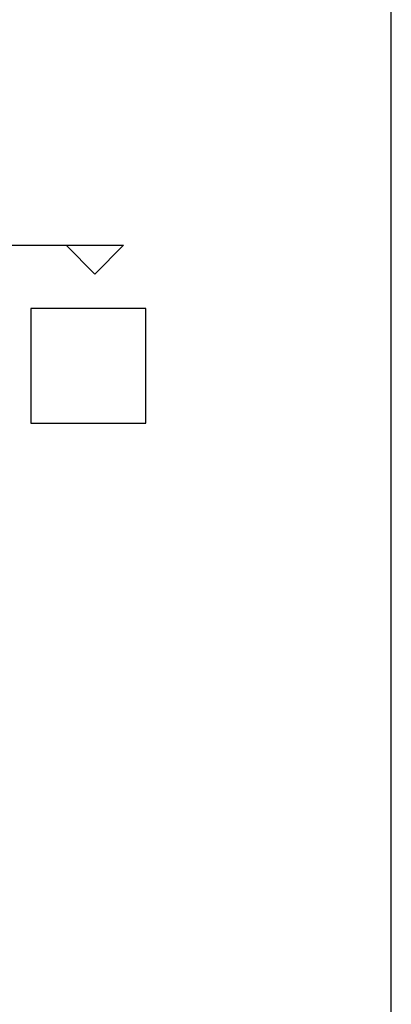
# Model space of a CAD drawing. Header units: millimetres. Extents: x -20654 to 2526, y -8238 to 977.
# Tile 87 of 218: x -10319.86 to -10317.27, y -4105.74 to -4098.88. Entities that reach past the tile are written whole.
import ezdxf

# ---------------------------------------------------------------- set-up
doc = ezdxf.new("R2010")
doc.units = ezdxf.units.MM
doc.linetypes.add('HIDDEN2', pattern=[0.47625, 0.3175, -0.15875])
for name, color, linetype in [('01 CONTORNO_dwg', 252, 'Continuous'), ('DI-Cortes', 1, 'Continuous'), ('TQ-Conexões', 7, 'Continuous')]:
    doc.layers.add(name, color=color, linetype=linetype)

# ---------------------------------------------------------------- blocks, each defined once
blk = doc.blocks.new('terreo')
at = {"layer": '01 CONTORNO_dwg'}
blk.add_lwpolyline([(-16777.2, -14445.1), (-6777.2, -14445.1), (-6777.2, 1977.8), (-16777.2, 1977.8)], dxfattribs=at)

msp = doc.modelspace()

# ---------------------------------------------------------------- linework, layer by layer
at = {"layer": 'DI-Cortes', "linetype": 'Continuous'}
for p, q in [((-10324.8222, -4100.4528), (-10319.1327, -4100.4528)), ((-10319.3327, -4100.6528), (-10319.5327, -4100.4528)), ((-10319.1327, -4100.4528), (-10319.3327, -4100.6528))]:
    msp.add_line(p, q, dxfattribs=at)
at = {"layer": 'TQ-Conexões', "linetype": 'HIDDEN2', "ltscale": 8}
msp.add_lwpolyline([(-10319.7783, -4101.6924), (-10318.9783, -4101.6924), (-10318.9783, -4100.8924), (-10319.7783, -4100.8924), (-10319.7783, -4101.6924), (-10319.7783, -4101.6924)], dxfattribs=at)

# ---------------------------------------------------------------- block references
at = {"layer": '01 CONTORNO_dwg', "xscale": 0.001, "yscale": 0.001, "zscale": 0.001}
msp.add_blockref('terreo', (-10310.4917, -4096.6399), dxfattribs=at)

doc.saveas('drawing.dxf')
